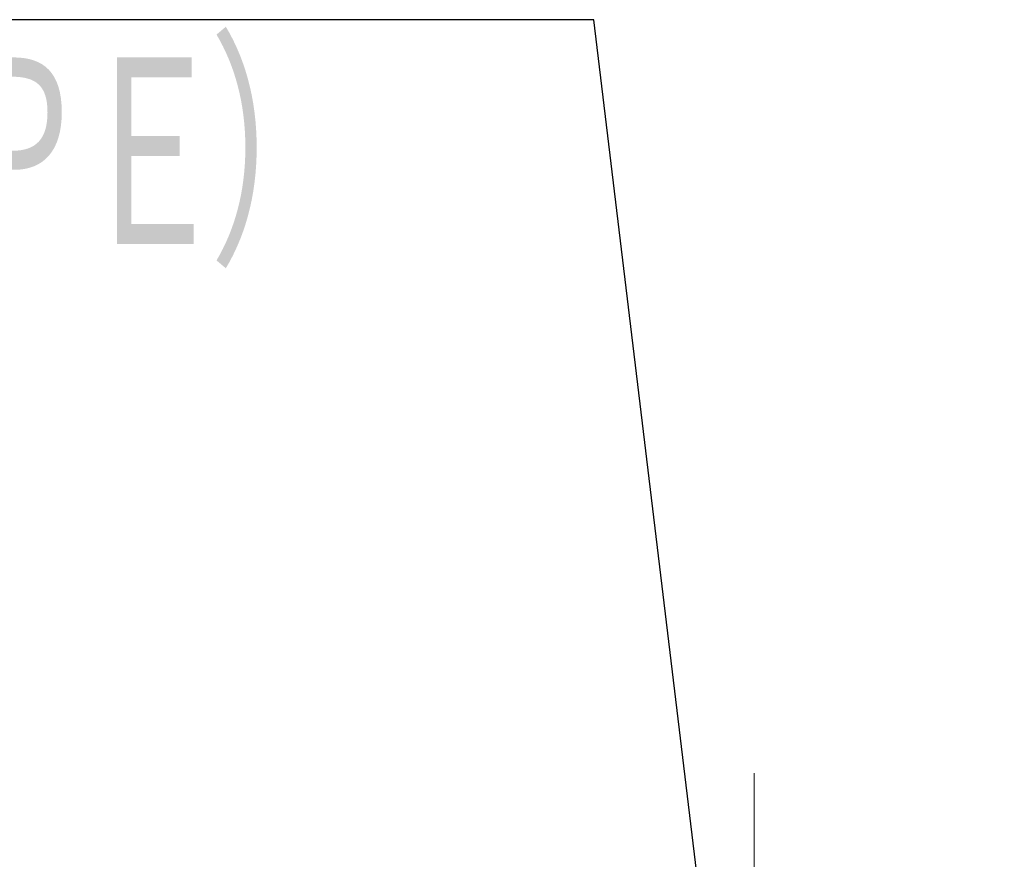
# Model space of a CAD drawing. Header units: millimetres. Extents: x 0 to 1071, y 0 to 742.
# Tile 68 of 130: x 168 to 207, y 573 to 606. Entities that reach past the tile are written whole.
import ezdxf

# ---------------------------------------------------------------- set-up
doc = ezdxf.new("R2010")
doc.units = ezdxf.units.MM
doc.header["$LTSCALE"] = 0.454724
doc.linetypes.add('CENTER', pattern=[50.8, 31.75, -6.35, 6.35, -6.35])
doc.layers.add('NoLayerName_001', color=7, linetype='Continuous')
doc.styles.get("Standard").update_dxf_attribs({"font": 'txt', "bigfont": 'extfont2'})
doc.dimstyles.get("Standard").update_dxf_attribs({"dimtxt": 2.5, "dimasz": 2.5, "dimexe": 1, "dimexo": 1, "dimtad": 1, "dimdec": 3, "dimzin": 0, "dimdsep": 46, "dimtxsty": 'Standard', "dimcen": 2.5, "dimadec": 3, "dimazin": 0, "dimtfac": 0.75, "dimtdec": 3, "dimtmove": 0, "dimatfit": 3, "dimfxl": 1, "dimarcsym": 0})

msp = doc.modelspace()

# ---------------------------------------------------------------- linework, layer by layer
at = {"layer": 'NoLayerName_001', "color": 2, "linetype": 'CENTER', "lineweight": 13}
msp.add_line((197.187255, 576.210011), (197.187255, 478.12195), dxfattribs=at)

# ---------------------------------------------------------------- texts
at = {"layer": 'NoLayerName_001', "color": 3, "lineweight": 13, "insert": (105.472895, 596.265233), "char_height": 8.39999962, "attachment_point": 7}
msp.add_mtext('\\A1;\\W0.6667;\\T0.8750;（ＥＮＣＯＤＥＲ\u3000ＴＹＰＥ）', dxfattribs=at)

# ---------------------------------------------------------------- leaders
at = {"layer": 'NoLayerName_001', "color": 7, "linetype": 'Continuous', "lineweight": 13, "annotation_type": 0, "has_hookline": 1, "hookline_direction": 1, "text_width": 46.40232}
msp.add_leader([(197.187255, 553.339453), (190.822889, 606.14023), (184.822889, 606.14023)], dimstyle='Standard', override={"dimtxt": 8.4, "dimasz": 6, "dimldrblk": 'OPEN30'}, dxfattribs=at)

doc.saveas('drawing.dxf')
